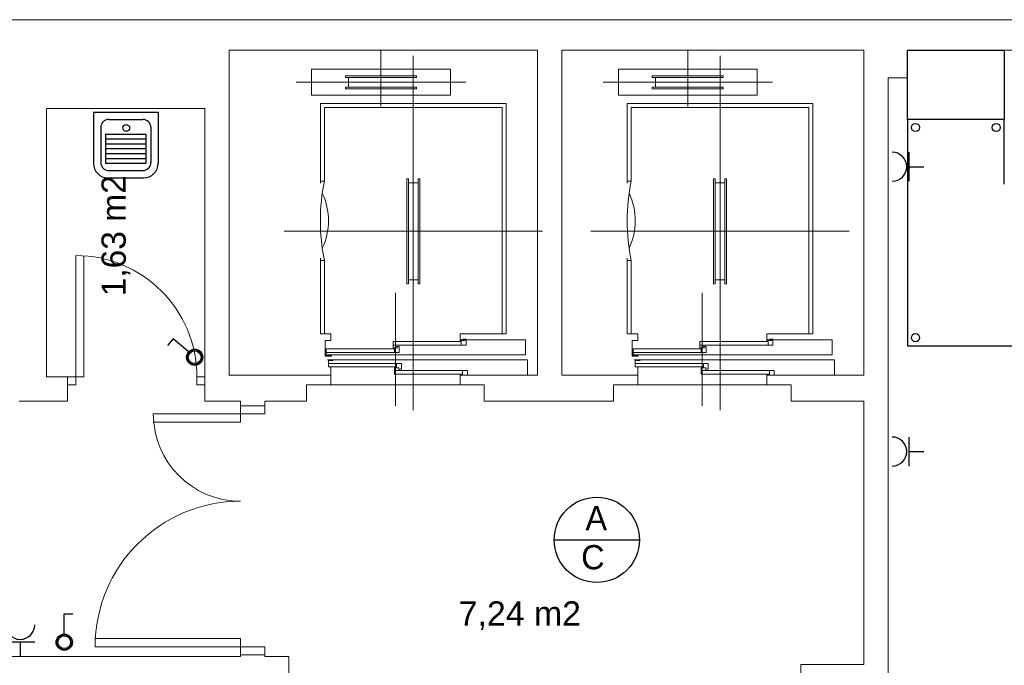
# Model space of a CAD drawing. Header units: metres. Extents: x -1 to 438, y -6 to 39.
# Tile 19 of 22: x 415.78 to 421.88, y 24.25 to 28.25. Entities that reach past the tile are written whole.
import ezdxf

# ---------------------------------------------------------------- set-up
doc = ezdxf.new("R2010")
doc.units = ezdxf.units.M
doc.linetypes.add('CONTINUA', pattern=[0])
for name, color, linetype, lineweight in [('INS P5  ELECTRICITAT ACTUAL', 7, 'CONTINUA', 25), ('P5 MOBLES ACTUAL', 7, 'CONTINUA', 25), ('P5 MURS ACTUAL', 7, 'CONTINUA', 25), ('P5 TEXT ACTUAL', 7, 'CONTINUA', 25)]:
    doc.layers.add(name, color=color, linetype=linetype, lineweight=lineweight)
doc.styles.add('ARIAL', font='arial.ttf')
doc.styles.add('Century Gothic', font='txt')

msp = doc.modelspace()

# ---------------------------------------------------------------- linework, layer by layer
at = {"layer": 'INS P5  ELECTRICITAT ACTUAL', "color": 180, "transparency": 33554687}
for p, q in [((421.2882, 27.2489), (421.2882, 27.4289)), ((421.2882, 27.3389), (421.3782, 27.3389)), ((421.2882, 25.4868), (421.2882, 25.6668)), ((421.2882, 25.5768), (421.3782, 25.5768)), ((415.693, 24.3995), (415.873, 24.3995)), ((415.783, 24.3995), (415.783, 24.3095))]:
    msp.add_line(p, q, dxfattribs=at)
for points in [[(416.8326, 26.1867), (416.7296, 26.2739), (416.6947, 26.2327)], [(416.0556, 24.4378), (416.0556, 24.5728), (416.1096, 24.5728)]]:
    msp.add_lwpolyline(points, dxfattribs=at)
for centre, radius in [((416.8634, 26.1604), 0.0501), ((416.8634, 26.1604), 0.0397), ((416.0559, 24.3973), 0.0501), ((416.0559, 24.3973), 0.0397)]:
    msp.add_circle(centre, radius, dxfattribs=at)
for centre, radius, start, end in [((421.1827, 27.3389), 0.09, 270, 90), ((416.8634, 26.1604), 0.045, 49.74844, 229.74844), ((416.8634, 26.1604), 0.045, 229.74844, 49.74844), ((421.1827, 25.5768), 0.09, 270, 90), ((415.783, 24.5049), 0.09, 180, 0), ((416.0559, 24.3973), 0.045, 0, 180), ((416.0559, 24.3973), 0.045, 180, 0)]:
    msp.add_arc(centre, radius, start, end, dxfattribs=at)
at = {"layer": 'P5 MOBLES ACTUAL', "color": 180, "transparency": 33554687}
msp.add_lwpolyline([(421.877, 28.0595), (421.877, 27.6315), (421.277, 27.6315), (421.277, 28.0595), (421.877, 28.0595)], close=True, dxfattribs=at)
msp.add_lwpolyline([(421.877, 27.2314), (421.877, 27.2315), (421.877, 27.6315), (421.277, 27.6315), (421.277, 26.2315), (422.677, 26.2315), (422.677, 26.8315), (422.277, 26.8315), (422.277, 26.8314)], dxfattribs=at)
for centre in [(421.327, 27.5815), (421.827, 27.5815), (421.327, 26.2815)]:
    msp.add_circle(centre, 0.025, dxfattribs=at)
at = {"layer": 'P5 MURS ACTUAL', "lineweight": 13, "transparency": 33554687}
for p, q in [((400.7337, 28.2485), (427.4838, 28.2485)), ((417.077, 26.0495), (417.077, 28.0595)), ((418.987, 28.0595), (417.077, 28.0595)), ((418.987, 26.0495), (418.987, 28.0595)), ((419.137, 26.0495), (419.137, 28.0595)), ((421.007, 28.0595), (419.137, 28.0595)), ((421.007, 26.0495), (421.007, 28.0595)), ((426.8114, 28.0595), (421.277, 28.0595)), ((421.277, 27.8895), (421.277, 28.0595)), ((417.587, 27.9415), (418.447, 27.9415)), ((419.487, 27.9415), (420.347, 27.9415)), ((421.277, 27.8895), (421.157, 27.8895)), ((421.157, 24.4395), (421.157, 27.8895)), ((417.587, 27.7815), (418.447, 27.7815)), ((419.487, 27.7815), (420.347, 27.7815)), ((416.927, 27.6995), (415.947, 27.6995)), ((415.947, 26.0395), (415.947, 27.6995)), ((416.927, 25.8895), (416.927, 27.6995)), ((418.792, 27.7295), (417.642, 27.7295)), ((417.642, 27.7295), (417.642, 27.2375)), ((418.767, 27.7045), (417.667, 27.7045)), ((417.667, 27.7045), (417.667, 27.2495)), ((418.767, 27.7045), (418.767, 26.3045)), ((418.792, 26.5395), (418.792, 27.7295)), ((418.792, 27.7045), (418.792, 26.3045)), ((419.542, 27.7295), (419.542, 27.2375)), ((420.692, 27.7295), (419.542, 27.7295)), ((419.567, 27.7045), (419.567, 27.2495)), ((420.667, 27.7045), (419.567, 27.7045)), ((420.667, 27.7045), (420.667, 26.3045)), ((420.692, 26.5395), (420.692, 27.7295)), ((420.692, 27.7045), (420.692, 26.3045)), ((418.767, 26.5645), (418.767, 27.5645)), ((420.667, 26.5645), (420.667, 27.5645)), ((417.667, 27.2495), (417.642, 27.2495)), ((419.567, 27.2495), (419.542, 27.2495)), ((416.127, 25.9895), (416.127, 26.7895)), ((416.177, 26.0395), (416.177, 26.7878)), ((417.642, 26.7735), (417.642, 26.3045)), ((419.542, 26.7735), (419.542, 26.3045)), ((417.667, 26.7595), (417.642, 26.7595)), ((417.667, 26.7595), (417.667, 26.3045)), ((419.567, 26.7595), (419.542, 26.7595)), ((419.567, 26.7595), (419.567, 26.3045)), ((418.514, 26.2355), (418.092, 26.2355)), ((418.912, 26.2685), (418.507, 26.2685)), ((418.912, 26.2685), (418.912, 26.1745)), ((420.414, 26.2355), (419.992, 26.2355)), ((420.812, 26.2685), (420.407, 26.2685)), ((420.812, 26.2685), (420.812, 26.1745)), ((417.672, 26.1745), (418.912, 26.1745)), ((418.1, 26.1905), (417.678, 26.1905)), ((419.572, 26.1745), (420.812, 26.1745)), ((420, 26.1905), (419.578, 26.1905)), ((418.114, 26.1225), (417.692, 26.1225)), ((417.707, 26.0495), (417.707, 26.1005)), ((420.014, 26.1225), (419.592, 26.1225)), ((419.607, 26.0495), (419.607, 26.1005)), ((416.077, 26.0395), (415.947, 26.0395)), ((416.077, 25.8895), (416.077, 26.0395)), ((416.077, 26.0395), (416.177, 26.0395)), ((416.877, 25.9895), (416.877, 26.0395)), ((416.877, 26.0395), (416.927, 26.0395)), ((417.707, 26.0495), (417.077, 26.0495)), ((417.707, 25.9895), (417.707, 26.0495)), ((418.522, 26.0775), (418.1, 26.0775)), ((418.507, 25.9895), (418.507, 26.0495)), ((418.507, 26.0495), (418.987, 26.0495)), ((419.137, 26.0495), (419.607, 26.0495)), ((419.607, 25.9895), (419.607, 26.0495)), ((420.422, 26.0775), (420, 26.0775)), ((420.407, 25.9895), (420.407, 26.0495)), ((420.407, 26.0495), (421.007, 26.0495)), ((416.077, 25.9895), (416.127, 25.9895)), ((416.877, 25.9895), (416.927, 25.9895)), ((417.557, 25.8895), (417.557, 25.9895)), ((417.707, 25.9895), (417.557, 25.9895)), ((417.707, 25.9895), (418.507, 25.9895)), ((418.657, 25.9895), (418.507, 25.9895)), ((418.657, 25.8895), (418.657, 25.9895)), ((419.457, 25.8895), (419.457, 25.9895)), ((419.607, 25.9895), (419.457, 25.9895)), ((419.607, 25.9895), (420.407, 25.9895)), ((420.557, 25.9895), (420.407, 25.9895)), ((420.557, 25.8895), (420.557, 25.9895)), ((416.077, 25.8895), (415.777, 25.8895)), ((417.147, 25.8895), (416.927, 25.8895)), ((417.147, 25.8595), (417.147, 25.8895)), ((417.297, 25.8595), (417.147, 25.8595)), ((417.147, 25.7595), (417.147, 25.8595)), ((417.557, 25.8895), (417.297, 25.8895)), ((417.297, 25.8595), (417.297, 25.8895)), ((417.297, 25.8595), (417.297, 25.8095)), ((419.457, 25.8895), (418.657, 25.8895)), ((421.007, 25.8895), (420.557, 25.8895)), ((421.007, 24.4395), (421.007, 25.8895)), ((417.297, 25.8095), (416.607, 25.8095)), ((417.147, 25.7595), (416.607, 25.7595)), ((417.147, 24.4195), (416.247, 24.4195)), ((417.147, 24.3195), (417.147, 24.4195)), ((421.007, 24.2595), (421.007, 24.4395)), ((421.157, 24.1095), (421.157, 24.4395)), ((417.297, 24.3695), (416.247, 24.3695)), ((417.297, 24.3695), (417.297, 24.3195)), ((417.147, 24.3095), (412.107, 24.3095)), ((417.147, 24.3095), (417.147, 24.3195)), ((417.297, 24.3195), (417.147, 24.3195)), ((417.297, 24.3095), (417.297, 24.3195)), ((417.447, 24.3095), (417.297, 24.3095)), ((417.447, 23.4895), (417.447, 24.3095)), ((421.007, 24.2595), (420.617, 24.2595)), ((420.617, 22.6623), (420.617, 24.2595))]:
    msp.add_line(p, q, dxfattribs=at)
at = {"layer": 'P5 MURS ACTUAL', "linetype": 'CONTINUA', "lineweight": 13, "transparency": 33554687}
for p, q in [((418.017, 27.7115), (418.017, 28.0595)), ((419.917, 27.7115), (419.917, 28.0595)), ((418.217, 25.8335), (418.217, 28.0245)), ((420.117, 25.8335), (420.117, 28.0245)), ((417.587, 27.7815), (417.587, 27.9415)), ((418.447, 27.7815), (418.447, 27.9415)), ((419.487, 27.7815), (419.487, 27.9415)), ((420.347, 27.7815), (420.347, 27.9415)), ((417.797, 27.9015), (418.237, 27.9015)), ((417.797, 27.8915), (417.797, 27.9015)), ((417.797, 27.8915), (418.237, 27.8915)), ((417.817, 27.8315), (417.817, 27.8915)), ((418.217, 27.8315), (418.217, 27.8915)), ((418.237, 27.8915), (418.237, 27.9015)), ((419.697, 27.8915), (419.697, 27.9015)), ((419.697, 27.9015), (420.137, 27.9015)), ((419.697, 27.8915), (420.137, 27.8915)), ((419.717, 27.8315), (419.717, 27.8915)), ((420.117, 27.8315), (420.117, 27.8915)), ((420.137, 27.8915), (420.137, 27.9015)), ((417.492, 27.8615), (418.542, 27.8615)), ((417.797, 27.8215), (417.797, 27.8315)), ((417.797, 27.8315), (418.237, 27.8315)), ((417.797, 27.8215), (418.237, 27.8215)), ((418.237, 27.8215), (418.237, 27.8315)), ((419.392, 27.8615), (420.442, 27.8615)), ((419.697, 27.8315), (420.137, 27.8315)), ((419.697, 27.8215), (419.697, 27.8315)), ((419.697, 27.8215), (420.137, 27.8215)), ((420.137, 27.8215), (420.137, 27.8315)), ((418.177, 27.2645), (418.187, 27.2645)), ((418.177, 26.6145), (418.177, 27.2645)), ((418.187, 26.6145), (418.187, 27.2645)), ((418.247, 27.2645), (418.257, 27.2645)), ((418.247, 26.6145), (418.247, 27.2645)), ((418.257, 26.6145), (418.257, 27.2645)), ((420.077, 26.6145), (420.077, 27.2645)), ((420.077, 27.2645), (420.087, 27.2645)), ((420.087, 26.6145), (420.087, 27.2645)), ((420.147, 26.6145), (420.147, 27.2645)), ((420.147, 27.2645), (420.157, 27.2645)), ((420.157, 26.6145), (420.157, 27.2645)), ((418.187, 27.2395), (418.247, 27.2395)), ((420.087, 27.2395), (420.147, 27.2395)), ((417.417, 26.9395), (419.017, 26.9395)), ((419.317, 26.9395), (420.917, 26.9395)), ((418.177, 26.6145), (418.187, 26.6145)), ((418.187, 26.6395), (418.247, 26.6395)), ((418.247, 26.6145), (418.257, 26.6145)), ((420.077, 26.6145), (420.087, 26.6145)), ((420.087, 26.6395), (420.147, 26.6395)), ((420.147, 26.6145), (420.157, 26.6145)), ((418.107, 25.8605), (418.107, 26.5585)), ((420.007, 25.8605), (420.007, 26.5585)), ((417.642, 26.3045), (417.707, 26.3045)), ((418.767, 26.3045), (418.792, 26.3045)), ((419.542, 26.3045), (419.607, 26.3045)), ((420.667, 26.3045), (420.692, 26.3045))]:
    msp.add_line(p, q, dxfattribs=at)
at = {"layer": 'P5 MURS ACTUAL', "color": 180, "transparency": 33554687}
for p, q in [((416.2366, 27.6767), (416.6373, 27.6767)), ((416.2366, 27.6767), (416.2366, 27.36)), ((416.3318, 27.6316), (416.5422, 27.6316)), ((416.6373, 27.6767), (416.6373, 27.36)), ((416.2817, 27.5815), (416.2817, 27.365)), ((416.5922, 27.5815), (416.5922, 27.365)), ((416.3105, 27.5411), (416.3105, 27.3608)), ((416.3105, 27.5411), (416.5609, 27.5411)), ((416.3105, 27.511), (416.5609, 27.511)), ((416.5609, 27.5411), (416.5609, 27.3608)), ((416.3105, 27.481), (416.5609, 27.481)), ((416.3105, 27.4509), (416.5609, 27.4509)), ((416.3105, 27.4209), (416.5609, 27.4209)), ((416.3105, 27.3908), (416.5609, 27.3908)), ((416.3105, 27.3608), (416.5609, 27.3608)), ((416.3318, 27.315), (416.5422, 27.315)), ((416.3268, 27.2699), (416.5472, 27.2699))]:
    msp.add_line(p, q, dxfattribs=at)
at = {"layer": 'P5 MURS ACTUAL', "color": 7, "linetype": 'CONTINUA', "lineweight": 25, "transparency": 33554687}
msp.add_line((419.0896, 25.0305), (419.6176, 25.0305), dxfattribs=at)
at = {"layer": 'P5 MURS ACTUAL', "lineweight": 13, "transparency": 33554687}
for points in [[(417.667, 26.3045), (417.707, 26.3045), (417.707, 26.2635), (417.672, 26.2635), (417.672, 26.1675), (417.712, 26.1675)], [(418.767, 26.3045), (418.507, 26.3045), (418.507, 26.2635), (418.537, 26.2635)], [(419.567, 26.3045), (419.607, 26.3045), (419.607, 26.2635), (419.572, 26.2635), (419.572, 26.1675), (419.612, 26.1675)], [(420.667, 26.3045), (420.407, 26.3045), (420.407, 26.2635), (420.437, 26.2635)], [(417.708, 26.1735), (417.678, 26.1735), (417.678, 26.2125), (418.1, 26.2125), (418.1, 26.1905), (418.13, 26.1905), (418.13, 26.2275), (418.11, 26.2275)], [(418.122, 26.2185), (418.092, 26.2185), (418.092, 26.2575), (418.514, 26.2575), (418.514, 26.2355), (418.544, 26.2355), (418.544, 26.2725), (418.524, 26.2725)], [(419.608, 26.1735), (419.578, 26.1735), (419.578, 26.2125), (420, 26.2125), (420, 26.1905), (420.03, 26.1905), (420.03, 26.2275), (420.01, 26.2275)], [(420.022, 26.2185), (419.992, 26.2185), (419.992, 26.2575), (420.414, 26.2575), (420.414, 26.2355), (420.444, 26.2355), (420.444, 26.2725), (420.424, 26.2725)], [(417.685, 26.1445), (418.925, 26.1445), (418.925, 26.0495)], [(417.722, 26.1395), (417.692, 26.1395), (417.692, 26.1005), (418.114, 26.1005), (418.114, 26.1225), (418.144, 26.1225), (418.144, 26.0855), (418.124, 26.0855)], [(419.585, 26.1445), (420.825, 26.1445), (420.825, 26.0495)], [(419.622, 26.1395), (419.592, 26.1395), (419.592, 26.1005), (420.014, 26.1005), (420.014, 26.1225), (420.044, 26.1225), (420.044, 26.0855), (420.024, 26.0855)], [(418.13, 26.0945), (418.1, 26.0945), (418.1, 26.0555), (418.522, 26.0555), (418.522, 26.0775), (418.552, 26.0775), (418.552, 26.0495)], [(420.03, 26.0945), (420, 26.0945), (420, 26.0555), (420.422, 26.0555), (420.422, 26.0775), (420.452, 26.0775), (420.452, 26.0495)]]:
    msp.add_lwpolyline(points, dxfattribs=at)
at = {"layer": 'P5 MURS ACTUAL', "color": 180, "transparency": 33554687}
msp.add_circle((416.4396, 27.5788), 0.0213, dxfattribs=at)
at = {"layer": 'P5 MURS ACTUAL', "color": 7, "linetype": 'CONTINUA', "lineweight": 25, "transparency": 33554687}
msp.add_circle((419.3536, 25.0305), 0.264, dxfattribs=at)
at = {"layer": 'P5 MURS ACTUAL', "color": 180, "transparency": 33554687}
for centre, radius, start, end in [((416.3318, 27.5815), 0.0501, 90, 180), ((416.5422, 27.5815), 0.0501, 0, 90), ((416.3268, 27.36), 0.0902, 180, 270), ((416.3318, 27.365), 0.0501, 180, 270), ((416.5422, 27.365), 0.0501, 270, 0), ((416.5472, 27.36), 0.0902, 270, 0)]:
    msp.add_arc(centre, radius, start, end, dxfattribs=at)
at = {"layer": 'P5 MURS ACTUAL', "lineweight": 13, "transparency": 33554687}
for centre, radius, start, end in [((418.855, 27.0045), 1.213, 168.34732, 191.65268), ((420.755, 27.0045), 1.213, 168.34732, 191.65268), ((417.293, 27.0045), 0.399, 334.78151, 25.21849), ((419.193, 27.0045), 0.399, 334.78151, 25.21849), ((416.127, 26.0395), 0.75, 0, 90), ((417.147, 25.8095), 0.54, 180, 270), ((417.147, 24.3695), 0.9, 90, 180)]:
    msp.add_arc(centre, radius, start, end, dxfattribs=at)

# ---------------------------------------------------------------- texts
at = {"layer": 'P5 MURS ACTUAL', "color": 7, "linetype": 'CONTINUA', "lineweight": 25, "transparency": 33554687, "char_height": 0.15, "attachment_point": 7, "style": 'Century Gothic'}
for s, insert, width in [('A', (419.2834, 25.0903), 0.23), ('C', (419.257, 24.8459), 0.245)]:
    msp.add_mtext(s, dxfattribs=dict(at, insert=insert, width=width))
at = {"layer": 'P5 TEXT ACTUAL', "transparency": 33554687, "insert": (416.4646, 26.9118), "char_height": 0.15, "width": 0.833942, "attachment_point": 8, "rotation": 90, "style": 'ARIAL'}
msp.add_mtext('\\W0.99;1,63 m2', dxfattribs=at)
at = {"layer": 'P5 TEXT ACTUAL', "transparency": 33554687, "insert": (418.8769, 24.4723), "char_height": 0.15, "width": 0.835058, "attachment_point": 8, "style": 'ARIAL'}
msp.add_mtext('\\W1.00;7,24 m2', dxfattribs=at)

doc.saveas('drawing.dxf')
